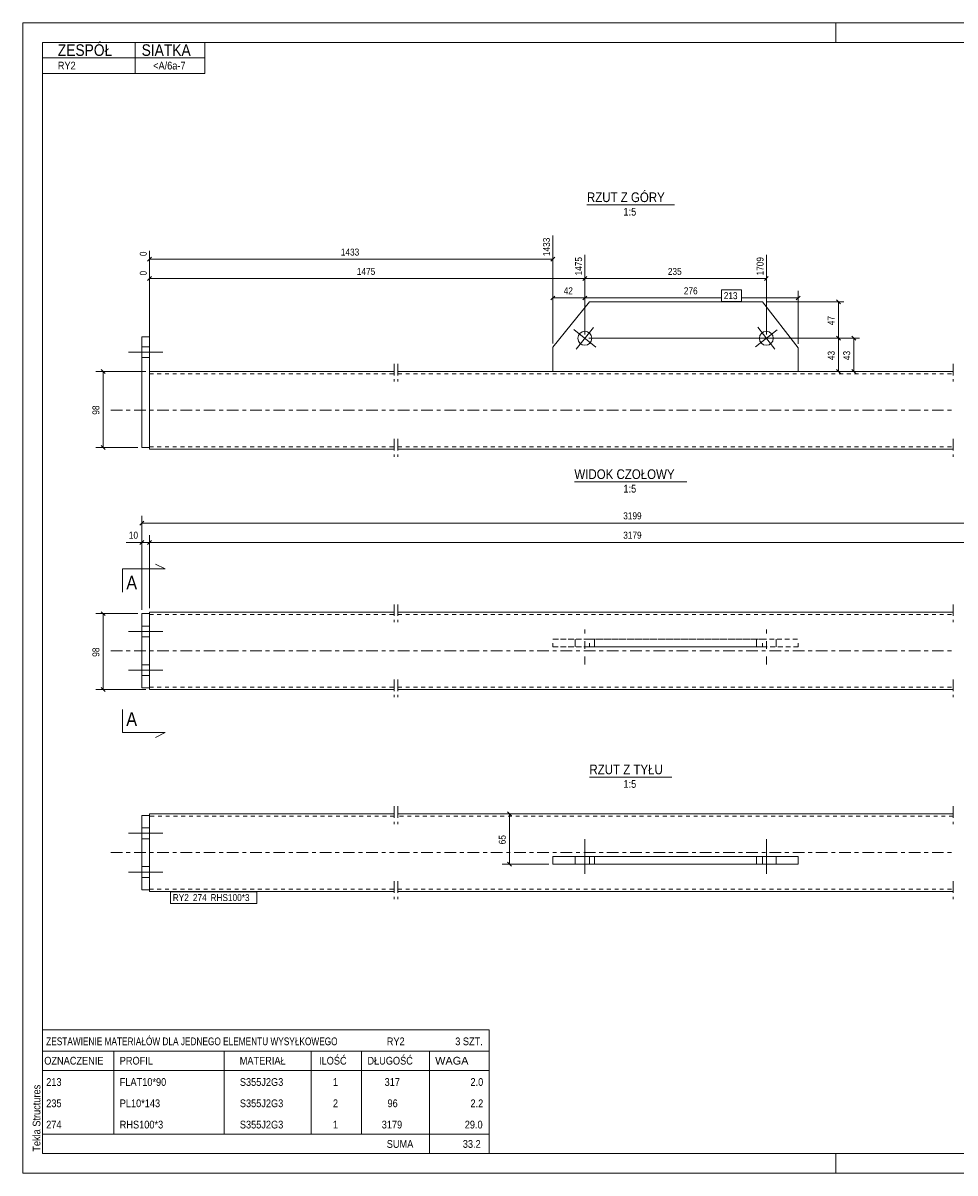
# Model space of a CAD drawing. Header units: millimetres. Extents: x 0 to 420, y 0 to 297.
# Tile 1 of 2: x 0 to 241, y 0 to 297. Entities that reach past the tile are written whole.
import ezdxf

# ---------------------------------------------------------------- set-up
doc = ezdxf.new("R2010")
doc.units = ezdxf.units.MM
for name, pattern in [('XKITLINE00', [0]), ('XKITLINE01', [4, 1, -1, 1, -1]), ('XKITLINE02', [4, 2, -2]), ('XKITLINE03', [6, 3, -1, 1, -1])]:
    doc.linetypes.add(name, pattern=pattern)
for name, color, linetype, lineweight in [('Arkusz rysunku', 3, 'Continuous', 0), ('Element', 2, 'Continuous', 0), ('Inny typ obiektu', 7, 'Continuous', 0), ('Przekrój', 7, 'Continuous', 0), ('Wymiar', 4, 'Continuous', 0), ('Znak elementu', 2, 'Continuous', 0), ('Śruba', 3, 'Continuous', 0)]:
    doc.layers.add(name, color=color, linetype=linetype, lineweight=lineweight)
doc.styles.add('ARIAL', font='ARIAL.TTF')

msp = doc.modelspace()

# ---------------------------------------------------------------- linework, layer by layer
at = {"layer": 'Arkusz rysunku', "linetype": 'XKITLINE00', "lineweight": 0}
for p, q in [((420, 297), (0, 297)), ((0, 297), (0, 0)), ((0, 292), (0, 297)), ((5, 297), (0, 297)), ((210, 292), (210, 297)), ((415, 292), (5, 292)), ((5, 292), (5, 5)), ((0, 0), (0, 5)), ((5, 5), (415, 5)), ((210, 0), (210, 5)), ((0, 0), (420, 0))]:
    msp.add_line(p, q, dxfattribs=at)
at = {"layer": 'Element', "linetype": 'XKITLINE00', "lineweight": 0}
for p, q in [((136.9, 213.25), (146.35, 224.98)), ((191.09, 224.98), (146.35, 224.98)), ((191.09, 224.98), (200.33, 213.13)), ((30.7, 187.38), (30.7, 215.98)), ((30.7, 215.98), (32.7, 215.98)), ((32.7, 215.98), (32.7, 206.66)), ((136.9, 206.98), (136.9, 213.25)), ((200.33, 213.13), (200.33, 206.98)), ((32.7, 206.98), (95.9, 206.98)), ((32.7, 206.66), (32.7, 188.18)), ((96.9, 206.98), (240.33, 206.98)), ((30.7, 187.38), (32.7, 187.38)), ((32.7, 187.07), (32.7, 188.18)), ((32.7, 187.07), (32.7, 186.98)), ((32.7, 186.98), (95.9, 186.98)), ((96.9, 186.98), (240.33, 186.98)), ((32.7, 144.46), (30.7, 144.46)), ((30.7, 144.46), (30.7, 125.26)), ((32.7, 144.86), (32.7, 125.6)), ((95.9, 144.86), (32.7, 144.86)), ((240.33, 144.86), (96.9, 144.86)), ((30.7, 125.26), (32.7, 125.26)), ((32.7, 124.95), (32.7, 125.6)), ((32.7, 124.86), (32.7, 124.95)), ((32.7, 124.86), (95.9, 124.86)), ((96.9, 124.86), (240.33, 124.86)), ((32.7, 92.33), (30.7, 92.33)), ((30.7, 92.33), (30.7, 73.13)), ((32.7, 92.73), (95.9, 92.73)), ((32.7, 92.73), (32.7, 92.38)), ((32.7, 92.38), (32.7, 92.33)), ((32.7, 92.33), (32.7, 73.13)), ((96.9, 92.73), (240.33, 92.73)), ((136.9, 81.73), (146.35, 81.73)), ((136.9, 79.73), (136.9, 81.73)), ((146.35, 81.73), (191.09, 81.73)), ((146.35, 81.73), (146.35, 79.73)), ((191.09, 81.73), (200.33, 81.73)), ((191.09, 81.73), (191.09, 79.73)), ((200.33, 81.73), (200.33, 79.73)), ((146.35, 79.73), (136.9, 79.73)), ((191.09, 79.73), (146.35, 79.73)), ((200.33, 79.73), (191.09, 79.73)), ((32.7, 73.13), (30.7, 73.13)), ((32.7, 72.82), (32.7, 73.13)), ((32.7, 72.73), (32.7, 72.82)), ((32.7, 72.73), (95.9, 72.73)), ((96.9, 72.73), (240.33, 72.73))]:
    msp.add_line(p, q, dxfattribs=at)
at = {"layer": 'Element', "linetype": 'XKITLINE01', "lineweight": 0}
for p, q in [((146.35, 224.98), (191.09, 224.98)), ((32.7, 206.98), (32.7, 206.66)), ((32.7, 206.66), (32.7, 187.38)), ((32.7, 206.38), (95.9, 206.38)), ((96.9, 206.38), (240.33, 206.38)), ((200.33, 206.98), (136.9, 206.98)), ((200.33, 206.98), (136.9, 206.98)), ((32.7, 188.18), (32.7, 187.33)), ((32.7, 187.58), (95.9, 187.58)), ((96.9, 187.58), (240.33, 187.58)), ((32.7, 125.26), (32.7, 144.46)), ((32.7, 144.26), (95.9, 144.26)), ((96.9, 144.26), (240.33, 144.26)), ((136.9, 135.86), (136.9, 137.86)), ((136.9, 137.86), (200.33, 137.86)), ((146.35, 137.86), (136.9, 137.86)), ((146.35, 135.86), (146.35, 137.86)), ((191.09, 137.86), (146.35, 137.86)), ((191.09, 135.86), (191.09, 137.86)), ((191.09, 137.86), (200.33, 137.86)), ((200.33, 135.86), (200.33, 137.86)), ((200.33, 135.86), (136.9, 135.86)), ((136.9, 135.86), (146.35, 135.86)), ((146.35, 135.86), (191.09, 135.86)), ((191.09, 135.86), (200.33, 135.86)), ((32.7, 125.21), (32.7, 126.06)), ((32.7, 125.64), (32.7, 125.83)), ((32.7, 125.51), (32.7, 125.64)), ((32.7, 125.46), (32.7, 125.51)), ((32.7, 125.46), (95.9, 125.46)), ((32.7, 124.86), (32.7, 124.86)), ((96.9, 125.46), (240.33, 125.46)), ((32.7, 92.38), (32.7, 73.08)), ((95.9, 92.13), (32.7, 92.13)), ((32.7, 92.13), (32.7, 92.08)), ((32.7, 92.08), (32.7, 91.95)), ((240.33, 92.13), (96.9, 92.13)), ((32.7, 91.95), (32.7, 91.76)), ((200.33, 81.73), (136.9, 81.73)), ((200.33, 79.73), (136.9, 79.73)), ((32.7, 73.33), (95.9, 73.33)), ((32.7, 72.73), (32.7, 72.73)), ((96.9, 73.33), (240.33, 73.33))]:
    msp.add_line(p, q, dxfattribs=at)
at = {"layer": 'Element', "linetype": 'XKITLINE03', "lineweight": 0}
for p, q in [((95.9, 208.98), (95.9, 204.38)), ((96.9, 208.98), (96.9, 204.38)), ((240.33, 208.98), (240.33, 204.38)), ((22.7, 196.98), (95.9, 196.98)), ((96.9, 196.98), (240.33, 196.98)), ((95.9, 189.58), (95.9, 184.98)), ((96.9, 189.58), (96.9, 184.98)), ((240.33, 189.58), (240.33, 184.98)), ((95.9, 146.86), (95.9, 142.26)), ((96.9, 146.86), (96.9, 142.26)), ((240.33, 146.86), (240.33, 142.26)), ((22.7, 134.86), (95.9, 134.86)), ((96.9, 134.86), (240.33, 134.86)), ((95.9, 127.46), (95.9, 122.86)), ((96.9, 127.46), (96.9, 122.86)), ((240.33, 127.46), (240.33, 122.86)), ((95.9, 94.73), (95.9, 90.13)), ((96.9, 94.73), (96.9, 90.13)), ((240.33, 94.73), (240.33, 90.13)), ((22.7, 82.73), (95.9, 82.73)), ((96.9, 82.73), (240.33, 82.73)), ((95.9, 75.33), (95.9, 70.73)), ((96.9, 75.33), (96.9, 70.73)), ((240.33, 75.33), (240.33, 70.73))]:
    msp.add_line(p, q, dxfattribs=at)
at = {"layer": 'Inny typ obiektu', "linetype": 'XKITLINE00', "lineweight": 0}
for p, q in [((5, 292), (47, 292)), ((5, 292), (5, 288)), ((29, 288), (29, 292)), ((47, 288), (47, 292)), ((5, 288), (47, 288)), ((5, 288), (5, 284)), ((29, 288), (29, 284)), ((47, 288), (47, 284)), ((5, 284), (47, 284)), ((145.72, 250), (168.31, 250)), ((142.48, 178.48), (171.56, 178.48)), ((146.37, 102.23), (167.67, 102.23)), ((5, 37), (5, 31.5)), ((5, 37), (120.5, 37)), ((120.5, 37), (120.5, 31.5)), ((5, 31.5), (5, 26.5)), ((5, 31.5), (120.5, 31.5)), ((23.5, 31.5), (23.5, 26.5)), ((52, 26.5), (52, 31.5)), ((74.5, 31.5), (74.5, 26.5)), ((87.5, 31.5), (87.5, 26.5)), ((105, 31.5), (105, 26.5)), ((120.5, 31.5), (120.5, 26.5)), ((5, 26.5), (120.5, 26.5)), ((5, 26.5), (5, 21)), ((23.5, 26.5), (23.5, 21)), ((52, 21), (52, 26.5)), ((74.5, 26.5), (74.5, 21)), ((87.5, 26.5), (87.5, 21)), ((105, 26.5), (105, 21)), ((120.5, 26.5), (120.5, 21)), ((5, 21), (5, 15.5)), ((23.5, 21), (23.5, 15.5)), ((52, 15.5), (52, 21)), ((74.5, 21), (74.5, 15.5)), ((87.5, 21), (87.5, 15.5)), ((105, 21), (105, 15.5)), ((120.5, 21), (120.5, 15.5)), ((5, 15.5), (5, 10)), ((23.5, 15.5), (23.5, 10)), ((52, 10), (52, 15.5)), ((74.5, 15.5), (74.5, 10)), ((87.5, 15.5), (87.5, 10)), ((105, 15.5), (105, 10)), ((120.5, 15.5), (120.5, 10)), ((5, 10), (5, 5)), ((5, 10), (120.5, 10)), ((105, 10), (105, 5)), ((120.5, 10), (120.5, 5)), ((5, 5), (120.5, 5))]:
    msp.add_line(p, q, dxfattribs=at)
at = {"layer": 'Przekrój', "linetype": 'XKITLINE00', "lineweight": 0}
for p, q in [((25.7, 155.99), (25.7, 149.99)), ((25.7, 155.99), (31.7, 155.99)), ((31.7, 155.99), (36.7, 155.99)), ((36.7, 155.99), (34.2, 157.24)), ((25.7, 113.73), (25.7, 119.73)), ((25.7, 113.73), (31.7, 113.73)), ((31.7, 113.73), (36.7, 113.73)), ((36.7, 113.73), (34.2, 112.48))]:
    msp.add_line(p, q, dxfattribs=at)
at = {"layer": 'Wymiar', "linetype": 'XKITLINE00', "lineweight": 0}
for p, q in [((136.9, 214.25), (136.9, 242.14)), ((32.7, 207.98), (32.7, 238.13)), ((33.21, 236.49), (32.19, 235.47)), ((32.7, 235.98), (136.9, 235.98)), ((137.41, 236.49), (136.39, 235.47)), ((145.19, 216.57), (145.19, 237.14)), ((145.19, 216.57), (145.19, 237.14)), ((192.08, 216.57), (192.08, 237.14)), ((32.7, 207.98), (32.7, 233.13)), ((33.21, 231.49), (32.19, 230.47)), ((32.7, 230.98), (145.19, 230.98)), ((145.69, 231.49), (144.68, 230.47)), ((145.69, 231.49), (144.68, 230.47)), ((145.19, 230.98), (192.08, 230.98)), ((192.59, 231.49), (191.58, 230.47)), ((137.41, 226.49), (136.39, 225.47)), ((136.9, 214.25), (136.9, 227.84)), ((136.9, 225.98), (145.19, 225.98)), ((145.69, 226.49), (144.68, 225.47)), ((145.69, 226.49), (144.68, 225.47)), ((145.19, 216.57), (145.19, 227.84)), ((145.19, 216.57), (145.19, 227.84)), ((145.19, 225.98), (180.48, 225.98)), ((185.69, 225.98), (200.33, 225.98)), ((200.84, 226.49), (199.82, 225.47)), ((200.33, 214.13), (200.33, 227.84)), ((192.09, 224.98), (212.14, 224.98)), ((210.19, 225.49), (211.21, 224.47)), ((210.7, 215.57), (210.7, 224.98)), ((146.19, 215.57), (216.14, 215.57)), ((146.19, 215.57), (212.14, 215.57)), ((146.19, 215.57), (212.14, 215.57)), ((210.19, 216.08), (211.21, 215.06)), ((210.19, 216.08), (211.21, 215.06)), ((210.7, 206.98), (210.7, 215.57)), ((214.19, 216.08), (215.21, 215.06)), ((214.7, 206.98), (214.7, 215.57)), ((31.7, 206.98), (18.84, 206.98)), ((20.19, 207.49), (21.21, 206.47)), ((20.7, 187.38), (20.7, 206.98)), ((201.33, 206.98), (216.14, 206.98)), ((201.33, 206.98), (212.14, 206.98)), ((210.19, 207.49), (211.21, 206.47)), ((214.19, 207.49), (215.21, 206.47)), ((29.7, 187.38), (18.84, 187.38)), ((20.19, 187.89), (21.21, 186.87)), ((30.7, 145.46), (30.7, 169.72)), ((31.21, 168.37), (30.19, 167.35)), ((30.7, 167.86), (284.83, 167.86)), ((31.21, 163.37), (30.19, 162.35)), ((30.7, 145.46), (30.7, 164.72)), ((33.21, 163.37), (32.19, 162.35)), ((33.21, 163.37), (32.19, 162.35)), ((32.7, 145.86), (32.7, 164.72)), ((32.7, 145.86), (32.7, 164.72)), ((30.7, 162.86), (26.68, 162.86)), ((30.7, 162.86), (26.68, 162.86)), ((30.7, 162.86), (32.7, 162.86)), ((32.7, 162.86), (282.83, 162.86)), ((29.7, 144.46), (18.84, 144.46)), ((20.19, 144.97), (21.21, 143.95)), ((20.7, 124.86), (20.7, 144.46)), ((31.7, 124.86), (18.84, 124.86)), ((20.19, 125.37), (21.21, 124.35)), ((135.9, 92.73), (123.84, 92.73)), ((125.19, 93.24), (126.21, 92.22)), ((125.7, 79.73), (125.7, 92.73)), ((125.19, 80.24), (126.21, 79.22)), ((135.9, 79.73), (123.84, 79.73))]:
    msp.add_line(p, q, dxfattribs=at)
at = {"layer": 'Znak elementu', "linetype": 'XKITLINE00', "lineweight": 0}
for p, q in [((180.48, 228.08), (185.69, 228.08)), ((180.48, 225.08), (180.48, 228.08)), ((185.69, 225.08), (185.69, 228.08)), ((180.48, 225.08), (185.69, 225.08)), ((38.1, 72.63), (60.4, 72.63)), ((38.1, 69.63), (38.1, 72.63)), ((60.4, 69.63), (60.4, 72.63)), ((38.1, 69.63), (60.4, 69.63))]:
    msp.add_line(p, q, dxfattribs=at)
at = {"layer": 'Śruba', "linetype": 'XKITLINE00', "lineweight": 0}
for p, q in [((142.38, 217.83), (147.99, 213.31)), ((147.44, 218.37), (142.93, 212.76)), ((194.92, 217.79), (189.25, 213.36)), ((194.3, 212.74), (189.87, 218.41)), ((27.3, 211.98), (36.1, 211.98)), ((27.3, 211.98), (36.1, 211.98)), ((30.7, 213.38), (32.7, 213.38)), ((30.7, 213.38), (32.7, 213.38)), ((30.7, 210.58), (32.7, 210.58)), ((30.7, 210.58), (32.7, 210.58)), ((27.3, 139.86), (36.1, 139.86)), ((30.7, 141.26), (32.7, 141.26)), ((30.7, 138.46), (32.7, 138.46)), ((30.7, 131.26), (32.7, 131.26)), ((27.3, 129.86), (36.1, 129.86)), ((30.7, 128.46), (32.7, 128.46)), ((30.7, 89.13), (32.7, 89.13)), ((27.3, 87.73), (36.1, 87.73)), ((30.7, 86.33), (32.7, 86.33)), ((145.19, 86.23), (145.19, 77.23)), ((192.08, 86.23), (192.08, 77.23)), ((142.65, 81.73), (142.65, 79.73)), ((147.72, 81.73), (147.72, 79.73)), ((189.56, 81.73), (189.56, 79.73)), ((194.61, 81.73), (194.61, 79.73)), ((27.3, 77.73), (36.1, 77.73)), ((30.7, 79.13), (32.7, 79.13)), ((30.7, 76.33), (32.7, 76.33))]:
    msp.add_line(p, q, dxfattribs=at)
at = {"layer": 'Śruba', "linetype": 'XKITLINE02', "lineweight": 0}
for p, q in [((145.19, 131.36), (145.19, 140.36)), ((192.08, 131.36), (192.08, 140.36)), ((142.65, 135.86), (142.65, 137.86)), ((147.72, 135.86), (147.72, 137.86)), ((189.56, 135.86), (189.56, 137.86)), ((194.61, 135.86), (194.61, 137.86))]:
    msp.add_line(p, q, dxfattribs=at)
at = {"layer": 'Śruba', "linetype": 'XKITLINE00', "lineweight": 0}
for centre in [(145.19, 215.57), (192.08, 215.57)]:
    msp.add_circle(centre, 1.8, dxfattribs=at)

# ---------------------------------------------------------------- texts
at = {"layer": 'Arkusz rysunku', "style": 'ARIAL', "width": 0.85}
msp.add_text('Tekla Structures', height=2, rotation=90, dxfattribs=at).set_placement((4.5, 5.5))
at = {"layer": 'Inny typ obiektu', "style": 'ARIAL'}
for s, height, width, p in [('ZESPÓŁ', 3, 0.85, (9, 288.5)), ('SIATKA', 3, 0.85, (30.66, 288.5)), ('RY2', 2, 0.85, (9, 285)), ('<A/6a-7', 2, 0.85, (33.63, 285)), ('RZUT Z GÓRY', 2.5, 0.85, (145.72, 250.75)), ('1:5', 2, 0.85, (155.16, 247.25)), ('WIDOK CZOŁOWY', 2.5, 0.85, (142.48, 179.23)), ('1:5', 2, 0.85, (155.16, 175.73)), ('RZUT Z TYŁU', 2.5, 0.85, (146.37, 102.98)), ('1:5', 2, 0.85, (155.16, 99.48)), ('ZESTAWIENIE MATERIAŁÓW DLA JEDNEGO ELEMENTU WYSYŁKOWEGO', 2, 0.765, (6, 33)), ('RY2', 2, 0.85, (94, 33)), ('3', 2, 0.85, (111.69, 33)), (' SZT.', 2, 0.85, (113, 33)), ('OZNACZENIE', 2, 0.85, (5.5, 28)), ('PROFIL', 2, 0.85, (25, 28)), ('MATERIAŁ', 2, 0.85, (56, 28)), ('ILOŚĆ', 2, 0.85, (76.5, 28)), ('DŁUGOŚĆ', 2, 0.85, (89, 28)), ('WAGA', 2, 1.008832, (106.5, 28)), ('213', 2, 0.85, (6, 22.5)), ('FLAT10*90', 2, 0.85, (25, 22.5)), ('S355J2G3', 2, 0.85, (56.04, 22.5)), ('1', 2, 0.85, (80.09, 22.5)), ('317', 2, 0.85, (93.44, 22.5)), ('2.0', 2, 0.85, (115.63, 22.5)), ('235', 2, 0.85, (6, 17)), ('PL10*143', 2, 0.85, (25, 17)), ('S355J2G3', 2, 0.85, (56.04, 17)), ('2', 2, 0.85, (80.09, 17)), ('96', 2, 0.85, (94.19, 17)), ('2.2', 2, 0.85, (115.63, 17)), ('274', 2, 0.85, (6, 11.5)), ('RHS100*3', 2, 0.85, (25, 11.5)), ('S355J2G3', 2, 0.85, (56.04, 11.5)), ('1', 2, 0.85, (80.09, 11.5)), ('3179', 2, 0.85, (92.7, 11.5)), ('29.0', 2, 0.85, (114.15, 11.5)), ('SUMA', 2, 0.85, (94, 6.5)), ('33.2', 2, 0.85, (113.65, 6.5))]:
    msp.add_text(s, height=height, dxfattribs=dict(at, width=width)).set_placement(p)
at = {"layer": 'Przekrój', "style": 'ARIAL', "width": 0.85}
for p in [(26.7, 150.74), (26.7, 115.48)]:
    msp.add_text('A', height=3.5, dxfattribs=at).set_placement(p)
at = {"layer": 'Wymiar', "style": 'ARIAL', "width": 0.85}
for s, p in [('1433', (136.18, 236.8)), ('0', (31.98, 236.8)), ('1475', (144.47, 231.8)), ('1709', (191.36, 231.8)), ('0', (31.98, 231.8)), ('47', (209.74, 218.94)), ('43', (209.74, 209.94)), ('43', (213.74, 209.94)), ('98', (19.74, 195.84)), ('98', (19.74, 133.32)), ('65', (124.74, 84.89))]:
    msp.add_text(s, height=1.8, rotation=90.0002, dxfattribs=at).set_placement(p)
for s, p in [('1433', (82.13, 236.94)), ('1475', (86.27, 231.94)), ('235', (166.63, 231.94)), ('42', (139.71, 226.94)), ('276', (170.76, 226.94)), ('3199', (155.1, 168.82)), ('10', (27.35, 163.82)), ('3179', (155.1, 163.82))]:
    msp.add_text(s, height=1.8, dxfattribs=at).set_placement(p)
at = {"layer": 'Znak elementu', "style": 'ARIAL', "width": 0.85}
for s, p in [('213', (181.08, 225.68)), ('RY2', (38.7, 70.23)), ('274', (43.91, 70.23)), ('RHS100*3', (48.45, 70.23))]:
    msp.add_text(s, height=1.8, dxfattribs=at).set_placement(p)

doc.saveas('drawing.dxf')
